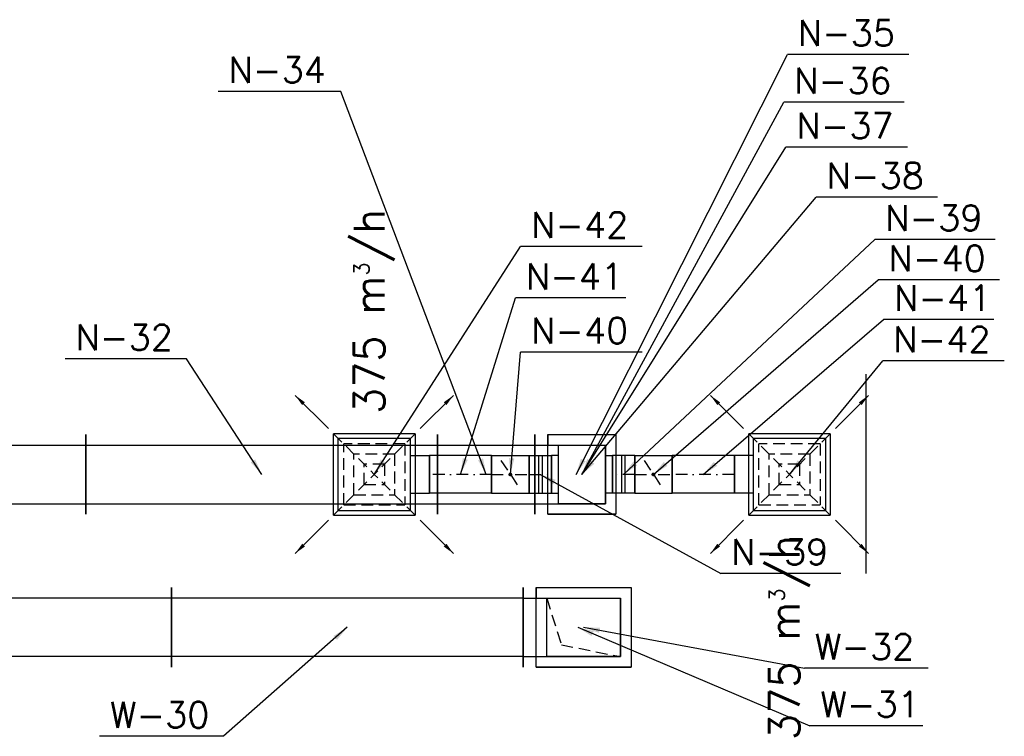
# Model space of a CAD drawing. Extents: x 109611 to 371611, y -232083 to 185490.
# Tile 19 of 24: x 328118 to 332316, y 6258 to 9315. Entities that reach past the tile are written whole.
import ezdxf

# ---------------------------------------------------------------- set-up
doc = ezdxf.new("R2010")
doc.units = 0
doc.header["$LTSCALE"] = 99.9
doc.header["$MEASUREMENT"] = 0
doc.linetypes.add('DASHDOT', pattern=[1, 0.5, -0.25, 0, -0.25])
doc.linetypes.add('DASHED', pattern=[0.75, 0.5, -0.25])
for name, color, linetype in [('FLUID-N', 7, 'Continuous'), ('FLUID-N-110-NUM', 7, 'Continuous'), ('FLUID-N-130-ARRGR', 7, 'Continuous'), ('FLUID-N-SYM', 7, 'Continuous'), ('FLUID-W', 7, 'Continuous'), ('FLUID-W-110-NUM', 7, 'Continuous'), ('went_urządzenia', 121, 'Continuous')]:
    doc.layers.add(name, color=color, linetype=linetype)
doc.styles.add('FDBES', font='simplex.shx')
doc.dimstyles.new('FDBES', dxfattribs={"dimscale": 50, "dimtxt": 4, "dimasz": 2.5, "dimexe": 0.8, "dimexo": 2, "dimgap": 1, "dimtad": 1, "dimdsep": 46, "dimtxsty": 'FDBES', "dimcen": 2.5, "dimclrd": 4, "dimclre": 5, "dimadec": 0, "dimazin": 0, "dimtfac": 1, "dimtmove": 0, "dimatfit": 3, "dimfxl": 0, "dimarcsym": 0})

# ---------------------------------------------------------------- blocks, each defined once
blk = doc.blocks.new('*U130')
at = {"color": 30, "linetype": 'Continuous'}
for p, q in [((177.5, 170), (-227.5, 170)), ((-227.5, -170), (-227.5, 170)), ((177.5, 170), (177.5, 125)), ((177.5, -170), (177.5, -125)), ((177.5, -170), (-227.5, -170))]:
    blk.add_line(p, q, dxfattribs=at)
at = {"color": 14, "linetype": 'Continuous', "lineweight": -2}
blk.add_line((232.5, 170), (232.5, -170), dxfattribs=at)
at = {"color": 0, "linetype": 'ByBlock', "lineweight": -2}
for p, q in [((232.5, 125), (-182.5, 125)), ((-182.5, 125), (-182.5, -125)), ((232.5, -125), (-182.5, -125))]:
    blk.add_line(p, q, dxfattribs=at)
at = {"color": 30, "linetype": 'DASHED'}
for p, q in [((132.5, 125), (132.5, -125)), ((177.5, 125), (177.5, -125))]:
    blk.add_line(p, q, dxfattribs=at)
blk = doc.blocks.new('*U131')
at = {"color": 30, "linetype": 'Continuous'}
for p, q in [((-170, -202.5), (-170, 202.5)), ((-170, 202.5), (170, 202.5)), ((170, 202.5), (170, -202.5)), ((170, -202.5), (-170, -202.5))]:
    blk.add_line(p, q, dxfattribs=at)
at = {"color": 0, "linetype": 'ByBlock', "lineweight": -2}
for p, q in [((-125, -157.5), (-125, 157.5)), ((-125, 157.5), (125, 157.5)), ((125, 157.5), (125, -157.5)), ((125, -157.5), (-125, -157.5))]:
    blk.add_line(p, q, dxfattribs=at)
at = {"color": 30, "linetype": 'DASHED'}
for p, q in [((75, -94.5), (125, 157.5)), ((-125, -157.5), (75, -94.5))]:
    blk.add_line(p, q, dxfattribs=at)
blk = doc.blocks.new('*U133')
at = {"color": 14, "linetype": 'Continuous', "lineweight": -2}
for p, q in [((-750, -170), (-750, 170)), ((750, 170), (750, -170))]:
    blk.add_line(p, q, dxfattribs=at)
at = {"color": 0, "linetype": 'ByBlock', "lineweight": -2}
for p, q in [((-750, 125), (750, 125)), ((-750, -125), (750, -125))]:
    blk.add_line(p, q, dxfattribs=at)
blk = doc.blocks.new('*U134')
at = {"color": 14, "linetype": 'Continuous', "lineweight": -2}
for p, q in [((-750, -170), (-750, 170)), ((750, 170), (750, -170))]:
    blk.add_line(p, q, dxfattribs=at)
at = {"color": 0, "linetype": 'ByBlock', "lineweight": -2}
for p, q in [((-750, 125), (750, 125)), ((-750, -125), (750, -125))]:
    blk.add_line(p, q, dxfattribs=at)
blk = doc.blocks.new('*U462')
at = {"color": 14, "linetype": 'Continuous', "lineweight": -2}
for p, q in [((-750, -170), (-750, 170)), ((750, 170), (750, -170))]:
    blk.add_line(p, q, dxfattribs=at)
at = {"color": 0, "linetype": 'ByBlock', "lineweight": -2}
for p, q in [((-750, 125), (750, 125)), ((-750, -125), (750, -125))]:
    blk.add_line(p, q, dxfattribs=at)
blk = doc.blocks.new('*U463')
at = {"color": 14, "linetype": 'Continuous', "lineweight": -2}
for p, q in [((-750, -170), (-750, 170)), ((750, 170), (750, -170))]:
    blk.add_line(p, q, dxfattribs=at)
at = {"color": 0, "linetype": 'ByBlock', "lineweight": -2}
for p, q in [((-750, 125), (750, 125)), ((-750, -125), (750, -125))]:
    blk.add_line(p, q, dxfattribs=at)
blk = doc.blocks.new('*U464')
at = {"color": 30, "linetype": 'Continuous'}
for p, q in [((120, 170), (-170, 170)), ((-170, -170), (-170, 170)), ((120, 170), (120, 125)), ((120, -170), (120, -125)), ((120, -170), (-170, -170))]:
    blk.add_line(p, q, dxfattribs=at)
at = {"color": 14, "linetype": 'Continuous', "lineweight": -2}
blk.add_line((175, 170), (175, -170), dxfattribs=at)
at = {"color": 0, "linetype": 'ByBlock', "lineweight": -2}
for p, q in [((175, 125), (-125, 125)), ((-125, 125), (-125, -125)), ((175, -125), (-125, -125))]:
    blk.add_line(p, q, dxfattribs=at)
at = {"color": 30, "linetype": 'DASHED'}
for p, q in [((75, 125), (75, -125)), ((120, 125), (120, -125))]:
    blk.add_line(p, q, dxfattribs=at)
blk = doc.blocks.new('*U465')
at = {"color": 30, "linetype": 'Continuous'}
for p, q in [((-170, -145), (-170, 145)), ((-170, 145), (170, 145)), ((170, 145), (170, -145)), ((170, -145), (-170, -145))]:
    blk.add_line(p, q, dxfattribs=at)
at = {"color": 0, "linetype": 'ByBlock', "lineweight": -2}
for p, q in [((-125, -100), (-125, 100)), ((-125, 100), (125, 100)), ((125, 100), (125, -100)), ((125, -100), (-125, -100))]:
    blk.add_line(p, q, dxfattribs=at)
blk = doc.blocks.new('*U466')
at = {"color": 14, "linetype": 'Continuous', "lineweight": -2}
for p, q in [((-207.5, -170), (-207.5, 170)), ((207.5, 170), (207.5, -170))]:
    blk.add_line(p, q, dxfattribs=at)
at = {"color": 0, "linetype": 'ByBlock', "lineweight": -2}
for p, q in [((-207.5, 125), (207.5, 125)), ((-207.5, -125), (207.5, -125))]:
    blk.add_line(p, q, dxfattribs=at)
blk = doc.blocks.new('*U467')
at = {"color": 30, "linetype": 'Continuous'}
for p, q in [((-145, -170), (-145, 170)), ((-145, 170), (145, 170)), ((145, 170), (145, -170)), ((145, -170), (-145, -170))]:
    blk.add_line(p, q, dxfattribs=at)
at = {"color": 0, "linetype": 'ByBlock', "lineweight": -2}
for p, q in [((-100, -125), (-100, 125)), ((-100, 125), (100, 125)), ((100, 125), (100, -125)), ((100, -125), (-100, -125))]:
    blk.add_line(p, q, dxfattribs=at)
at = {"color": 14, "linetype": 'Continuous', "lineweight": -2}
for p, q in [((-130, -80), (-130, 80)), ((130, 80), (130, -80))]:
    blk.add_line(p, q, dxfattribs=at)
at = {"color": 30, "linetype": 'DASHED'}
for p, q in [((-130, 80), (-100, 80)), ((130, 80), (100, 80)), ((-100, -80), (-130, -80)), ((100, -80), (130, -80))]:
    blk.add_line(p, q, dxfattribs=at)
blk = doc.blocks.new('*U468')
at = {"color": 14, "linetype": 'Continuous', "lineweight": -2}
for p, q in [((-80, -80), (-80, 80)), ((80, 80), (80, -80))]:
    blk.add_line(p, q, dxfattribs=at)
at = {"color": 0, "linetype": 'ByBlock', "lineweight": -2}
for p, q in [((-80, 80), (80, 80)), ((-80, -80), (80, -80))]:
    blk.add_line(p, q, dxfattribs=at)
at = {"color": 30, "linetype": 'DASHED'}
blk.add_line((-40, 60), (40, -60), dxfattribs=at)
at = {"color": 30, "linetype": 'Continuous'}
blk.add_lwpolyline([(-4, 0, 8, 8, 1), (4, 0, 8, 8, 1)], format="xyseb", close=True, dxfattribs=at)
at = {"layer": 'FLUID-N-SYM', "color": 2, "linetype": 'DASHDOT'}
blk.add_line((-80, 0), (80, 0), dxfattribs=at)
blk = doc.blocks.new('*U469')
at = {"color": 14, "linetype": 'Continuous', "lineweight": -2}
for p, q in [((-47.5, -80), (-47.5, 80)), ((47.5, 80), (47.5, -80))]:
    blk.add_line(p, q, dxfattribs=at)
at = {"color": 0, "linetype": 'ByBlock', "lineweight": -2}
for p, q in [((-47.5, 80), (47.5, 80)), ((-47.5, -80), (47.5, -80))]:
    blk.add_line(p, q, dxfattribs=at)
at = {"color": 30, "linetype": 'Continuous'}
for p, q in [((-7.5, 80), (-7.5, -80)), ((7.5, 80), (7.5, -80))]:
    blk.add_line(p, q, dxfattribs=at)
at = {"layer": 'FLUID-N-SYM', "color": 2, "linetype": 'DASHDOT'}
blk.add_line((-47.5, 0), (47.5, 0), dxfattribs=at)
blk = doc.blocks.new('*U470')
at = {"color": 30, "linetype": 'Continuous'}
for p, q in [((-173.5, 173.5), (173.5, 173.5)), ((-173.5, 173.5), (-173.5, -173.5)), ((173.5, -173.5), (173.5, 173.5)), ((173.5, -173.5), (-173.5, -173.5))]:
    blk.add_line(p, q, dxfattribs=at)
at = {"color": 30, "linetype": 'DASHED'}
for p, q in [((-173.5, 173.5), (0, 0)), ((173.5, 173.5), (0, 0)), ((-130.125, 130.125), (130.125, 130.125)), ((-130.125, 130.125), (-130.125, -130.125)), ((130.125, -130.125), (130.125, 130.125)), ((-86.75, 86.75), (86.75, 86.75)), ((-86.75, 86.75), (-86.75, -86.75)), ((86.75, -86.75), (86.75, 86.75)), ((-43.375, 43.375), (43.375, 43.375)), ((-43.375, 43.375), (-43.375, -43.375)), ((43.375, -43.375), (43.375, 43.375)), ((-173.5, -173.5), (0, 0)), ((173.5, -173.5), (0, 0)), ((43.375, -43.375), (-43.375, -43.375)), ((86.75, -86.75), (-86.75, -86.75)), ((130.125, -130.125), (-130.125, -130.125))]:
    blk.add_line(p, q, dxfattribs=at)
at = {"color": 0, "linetype": 'ByBlock', "lineweight": -2}
for p, q in [((-155, -155), (-155, 155)), ((155, 155), (-155, 155)), ((155, 155), (155, -155)), ((-155, -155), (155, -155)), ((-80, -155), (-80, -235)), ((80, -155), (80, -235))]:
    blk.add_line(p, q, dxfattribs=at)
at = {"color": 14, "linetype": 'Continuous', "lineweight": -2}
blk.add_line((80, -235), (-80, -235), dxfattribs=at)
blk = doc.blocks.new('*U471')
at = {"color": 30, "linetype": 'Continuous'}
for p, q in [((-170, -145), (-170, 145)), ((-170, 145), (170, 145)), ((170, 145), (170, -145)), ((170, -145), (-170, -145))]:
    blk.add_line(p, q, dxfattribs=at)
at = {"color": 0, "linetype": 'ByBlock', "lineweight": -2}
for p, q in [((-125, -100), (-125, 100)), ((-125, 100), (125, 100)), ((125, 100), (125, -100)), ((125, -100), (-125, -100))]:
    blk.add_line(p, q, dxfattribs=at)
blk = doc.blocks.new('*U472')
at = {"color": 14, "linetype": 'Continuous', "lineweight": -2}
for p, q in [((-132.5, -80), (-132.5, 80)), ((132.5, 80), (132.5, -80))]:
    blk.add_line(p, q, dxfattribs=at)
at = {"color": 0, "linetype": 'ByBlock', "lineweight": -2}
for p, q in [((-132.5, 80), (132.5, 80)), ((-132.5, -80), (132.5, -80))]:
    blk.add_line(p, q, dxfattribs=at)
at = {"layer": 'FLUID-N-SYM', "color": 2, "linetype": 'DASHDOT'}
blk.add_line((-132.5, 0), (132.5, 0), dxfattribs=at)
blk = doc.blocks.new('*U476')
at = {"color": 14, "linetype": 'Continuous', "lineweight": -2}
for p, q in [((-132.5, -80), (-132.5, 80)), ((132.5, 80), (132.5, -80))]:
    blk.add_line(p, q, dxfattribs=at)
at = {"color": 0, "linetype": 'ByBlock', "lineweight": -2}
for p, q in [((-132.5, 80), (132.5, 80)), ((-132.5, -80), (132.5, -80))]:
    blk.add_line(p, q, dxfattribs=at)
at = {"layer": 'FLUID-N-SYM', "color": 2, "linetype": 'DASHDOT'}
blk.add_line((-132.5, 0), (132.5, 0), dxfattribs=at)
blk = doc.blocks.new('*U475')
at = {"color": 30, "linetype": 'Continuous'}
for p, q in [((-173.5, 173.5), (173.5, 173.5)), ((-173.5, 173.5), (-173.5, -173.5)), ((173.5, -173.5), (173.5, 173.5)), ((173.5, -173.5), (-173.5, -173.5))]:
    blk.add_line(p, q, dxfattribs=at)
at = {"color": 30, "linetype": 'DASHED'}
for p, q in [((-173.5, 173.5), (0, 0)), ((173.5, 173.5), (0, 0)), ((-130.125, 130.125), (130.125, 130.125)), ((-130.125, 130.125), (-130.125, -130.125)), ((130.125, -130.125), (130.125, 130.125)), ((-86.75, 86.75), (86.75, 86.75)), ((-86.75, 86.75), (-86.75, -86.75)), ((86.75, -86.75), (86.75, 86.75)), ((-43.375, 43.375), (43.375, 43.375)), ((-43.375, 43.375), (-43.375, -43.375)), ((43.375, -43.375), (43.375, 43.375)), ((-173.5, -173.5), (0, 0)), ((173.5, -173.5), (0, 0)), ((43.375, -43.375), (-43.375, -43.375)), ((86.75, -86.75), (-86.75, -86.75)), ((130.125, -130.125), (-130.125, -130.125))]:
    blk.add_line(p, q, dxfattribs=at)
at = {"color": 0, "linetype": 'ByBlock', "lineweight": -2}
for p, q in [((-155, -155), (-155, 155)), ((155, 155), (-155, 155)), ((155, 155), (155, -155)), ((-155, -155), (155, -155)), ((-80, -155), (-80, -235)), ((80, -155), (80, -235))]:
    blk.add_line(p, q, dxfattribs=at)
at = {"color": 14, "linetype": 'Continuous', "lineweight": -2}
blk.add_line((80, -235), (-80, -235), dxfattribs=at)
blk = doc.blocks.new('*U473')
at = {"color": 14, "linetype": 'Continuous', "lineweight": -2}
for p, q in [((-80, -80), (-80, 80)), ((80, 80), (80, -80))]:
    blk.add_line(p, q, dxfattribs=at)
at = {"color": 0, "linetype": 'ByBlock', "lineweight": -2}
for p, q in [((-80, 80), (80, 80)), ((-80, -80), (80, -80))]:
    blk.add_line(p, q, dxfattribs=at)
at = {"color": 30, "linetype": 'DASHED'}
blk.add_line((-40, 60), (40, -60), dxfattribs=at)
at = {"color": 30, "linetype": 'Continuous'}
blk.add_lwpolyline([(-4, 0, 8, 8, 1), (4, 0, 8, 8, 1)], format="xyseb", close=True, dxfattribs=at)
at = {"layer": 'FLUID-N-SYM', "color": 2, "linetype": 'DASHDOT'}
blk.add_line((-80, 0), (80, 0), dxfattribs=at)
blk = doc.blocks.new('*U474')
at = {"color": 14, "linetype": 'Continuous', "lineweight": -2}
for p, q in [((-47.5, -80), (-47.5, 80)), ((47.5, 80), (47.5, -80))]:
    blk.add_line(p, q, dxfattribs=at)
at = {"color": 0, "linetype": 'ByBlock', "lineweight": -2}
for p, q in [((-47.5, 80), (47.5, 80)), ((-47.5, -80), (47.5, -80))]:
    blk.add_line(p, q, dxfattribs=at)
at = {"color": 30, "linetype": 'Continuous'}
for p, q in [((-7.5, 80), (-7.5, -80)), ((7.5, 80), (7.5, -80))]:
    blk.add_line(p, q, dxfattribs=at)
at = {"layer": 'FLUID-N-SYM', "color": 2, "linetype": 'DASHDOT'}
blk.add_line((-47.5, 0), (47.5, 0), dxfattribs=at)

msp = doc.modelspace()

# ---------------------------------------------------------------- linework, layer by layer
at = {"layer": 'FLUID-N-110-NUM', "color": 221}
for p, q in [((331908.1, 9166.8), (331390.6, 9166.8)), ((329487, 9009.7), (328964.3, 9009.7)), ((331888, 8963.2), (331375.7, 8963.2)), ((331902.3, 8771.3), (331384.7, 8771.3)), ((332031.2, 8558.4), (331513.6, 8558.4)), ((332275.9, 8378.2), (331763.6, 8378.2)), ((330771, 8348.2), (330253.5, 8348.2)), ((332295, 8205.5), (331777.5, 8205.5)), ((330702.1, 8128.4), (330231.7, 8128.4)), ((332271.4, 8036.9), (331801, 8036.9)), ((330771, 7897.3), (330253.5, 7897.3)), ((328829.5, 7868.4), (328312, 7868.4)), ((332315.6, 7860.1), (331798, 7860.1)), ((331618.7, 6953.4), (331106.4, 6953.4))]:
    msp.add_line(p, q, dxfattribs=at)
at = {"layer": 'FLUID-W-110-NUM', "color": 221}
for p, q in [((331991.3, 6549), (331463.3, 6549)), ((331967.7, 6303.4), (331486.9, 6303.4)), ((328986.3, 6258.4), (328458.3, 6258.4))]:
    msp.add_line(p, q, dxfattribs=at)
at = {"layer": 'went_urządzenia'}
msp.add_line((331727.3, 6953.4), (331727.3, 7803.4), dxfattribs=at)

# ---------------------------------------------------------------- block references
at = {"layer": 'FLUID-N', "color": 121, "linetype": 'Continuous'}
for name, p, rotation in [('*U462', (327649.7, 7375.7), 359.9999999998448), ('*U463', (329149.7, 7375.7), 359.9999999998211), ('*U475', (329629.7, 7375.7), 90), ('*U464', (330489.7, 7375.7), 180.0000000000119), ('*U465', (330514.7, 7375.7), 269.999999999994), ('*U467', (330514.7, 7375.7), 179.9999999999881), ('*U471', (330514.7, 7375.7), 269.999999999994), ('*U470', (331399.7, 7375.7), 269.9999999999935), ('*U476', (329997.2, 7375.7), 180.0000000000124), ('*U469', (330692.2, 7375.7), 180.0000000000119), ('*U472', (331032.2, 7375.7), 179.9999999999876)]:
    msp.add_blockref(name, p, dxfattribs=dict(at, rotation=rotation))
for name, p in [('*U466', (330107.2, 7375.7)), ('*U473', (330209.7, 7375.7)), ('*U474', (330337.2, 7375.7)), ('*U468', (330819.7, 7375.7))]:
    msp.add_blockref(name, p, dxfattribs=at)
at = {"layer": 'FLUID-W', "color": 242, "linetype": 'Continuous'}
for name, p, rotation in [('*U134', (328014.7, 6723.4), 179.9999999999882), ('*U133', (329514.7, 6723.4), 179.9999999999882), ('*U130', (330497.2, 6723.4), 180.0000000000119), ('*U131', (330522.2, 6723.4), 269.999999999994)]:
    msp.add_blockref(name, p, dxfattribs=dict(at, rotation=rotation))

# ---------------------------------------------------------------- texts
at = {"layer": 'FLUID-N-110-NUM', "color": 151, "linetype": 'ByBlock', "style": 'FDBES'}
for s, p in [('N-35', (331434.6, 9203.5)), ('N-34', (329008.3, 9046.3)), ('N-36', (331419.7, 8999.9)), ('N-37', (331428.7, 8807.9)), ('N-38', (331557.6, 8595.1)), ('N-39', (331807.6, 8414.9)), ('N-42', (330297.5, 8384.8)), ('N-40', (331821.5, 8242.2)), ('N-41', (330275.7, 8165.1)), ('N-41', (331845, 8073.6)), ('N-40', (330297.5, 7934)), ('N-32', (328356, 7905.1)), ('N-42', (331842, 7896.8)), ('N-39', (331150.4, 6990.1))]:
    msp.add_text(s, height=110, dxfattribs=at).set_placement(p)
at = {"layer": 'FLUID-N-130-ARRGR', "color": 181, "char_height": 130, "attachment_point": 5, "rotation": 90, "style": 'FDBES'}
for insert in [(329629.7, 8071.1), (331399.7, 6680.2)]:
    msp.add_mtext('375 m{\\A2;\\H0.5x;3}/h\\P', dxfattribs=dict(at, insert=insert))
at = {"layer": 'FLUID-W-110-NUM', "color": 151, "linetype": 'ByBlock', "style": 'FDBES'}
for s, p in [('W-32', (331507.3, 6585.7)), ('W-31', (331530.9, 6340.1)), ('W-30', (328502.3, 6295.1))]:
    msp.add_text(s, height=110, dxfattribs=at).set_placement(p)

# ---------------------------------------------------------------- leaders
at = {"layer": 'FLUID-N-110-NUM'}
for points in [[(330489.7, 7375.7), (331390.6, 9166.8)], [(330107.2, 7375.7), (329487, 9009.7)], [(330514.7, 7375.7), (331375.7, 8963.2)], [(330514.7, 7375.7), (331384.7, 8771.3)], [(330514.7, 7375.7), (331513.6, 8558.4)], [(330692.2, 7375.7), (331763.6, 8378.2)], [(329629.7, 7375.7), (330253.5, 8348.2)], [(330819.7, 7375.7), (331777.5, 8205.5)], [(329997.2, 7375.7), (330231.7, 8128.4)], [(331032.2, 7375.7), (331801, 8036.9)], [(330209.7, 7375.7), (330253.5, 7897.3)], [(329149.7, 7375.7), (328829.5, 7868.4)], [(331399.7, 7375.7), (331798, 7860.1)], [(330337.2, 7375.7), (331106.4, 6953.4)]]:
    msp.add_leader(points, dimstyle='FDBES', override={"dimscale": 27.5, "dimclrd": 5}, dxfattribs=at)
at = {"layer": 'FLUID-N-130-ARRGR'}
for points in [[(329292.6, 7712.8), (329434, 7571.4)], [(329966.9, 7712.8), (329825.4, 7571.4)], [(331062.6, 7712.8), (331204, 7571.4)], [(331736.9, 7712.8), (331595.4, 7571.4)], [(329292.6, 7038.5), (329434, 7180)], [(329966.9, 7038.5), (329825.4, 7180)], [(331062.6, 7038.5), (331204, 7180)], [(331736.9, 7038.5), (331595.4, 7180)]]:
    msp.add_leader(points, dimstyle='FDBES', override={"dimscale": 20, "dimclrd": 5}, dxfattribs=at)
at = {"layer": 'FLUID-W-110-NUM'}
for points in [[(329514.7, 6723.4), (328986.3, 6258.4)], [(330497.2, 6723.4), (331486.9, 6303.4)], [(330522.2, 6723.4), (331463.3, 6549)]]:
    msp.add_leader(points, dimstyle='FDBES', override={"dimscale": 27.5, "dimclrd": 5}, dxfattribs=at)

doc.saveas('drawing.dxf')
